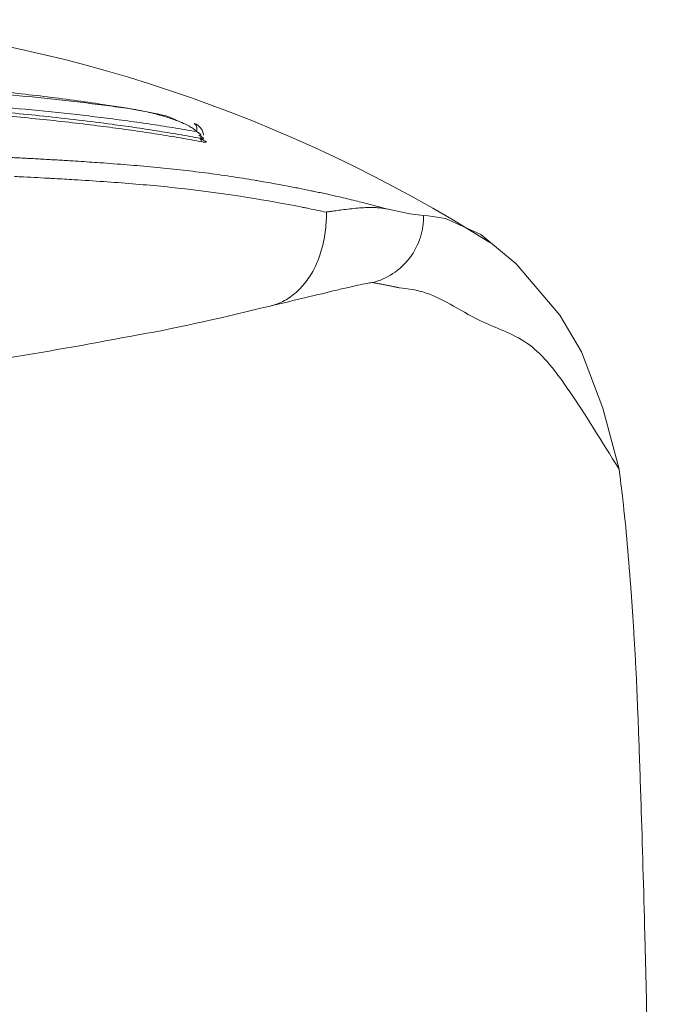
# Model space of a CAD drawing. Header units: millimetres. Extents: x 272.699 to 272.919, y 46.176 to 46.431.
# Tile 6 of 7: x 272.817 to 272.834, y 46.403 to 46.43. Entities that reach past the tile are written whole.
import ezdxf

# ---------------------------------------------------------------- set-up
doc = ezdxf.new("R2010")
doc.units = ezdxf.units.MM
doc.layers.add('SANINDUSA', color=3, linetype='Continuous')

msp = doc.modelspace()

# ---------------------------------------------------------------- linework, layer by layer
at = {"layer": 'SANINDUSA', "linetype": 'Continuous', "lineweight": 15}
msp.add_line((272.8219155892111, 46.42711414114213), (272.8219147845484, 46.427204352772), dxfattribs=at)
at = {"layer": 'SANINDUSA', "linetype": 'Continuous', "lineweight": 15, "flags": 128}
for points in [[(272.8269927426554, 46.42518681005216), (272.827634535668, 46.4250557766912), (272.8280108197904, 46.42500385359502)], [(272.8280108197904, 46.42500384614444), (272.8281312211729, 46.42499921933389), (272.8286132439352, 46.42492174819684), (272.8295788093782, 46.42448558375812), (272.8305462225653, 46.42368437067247), (272.8317344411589, 46.42227860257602), (272.832332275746, 46.4212727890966), (272.8329151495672, 46.4197346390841), (272.8333576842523, 46.4180694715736), (272.8333576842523, 46.41806941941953)]]:
    msp.add_lwpolyline(points, dxfattribs=at)
at = {"layer": 'SANINDUSA', "linetype": 'Continuous', "lineweight": 15}
for centre, radius, start, end in [((272.808349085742, 46.39037119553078), 0.04012441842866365, 57.64677138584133, 85.32505424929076), ((272.8216215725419, 46.42716941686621), 0.0003700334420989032, 5.280800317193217, 72.15652402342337)]:
    msp.add_arc(centre, radius, start, end, dxfattribs=at)
for points, knots in [([(272.7972190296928, 46.42771859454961), (272.7973351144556, 46.4277372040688), (272.7975671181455, 46.42777439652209), (272.7979227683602, 46.42782832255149), (272.7982836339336, 46.42788086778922), (272.7986503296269, 46.42793193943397), (272.7990227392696, 46.42798160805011), (272.7994009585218, 46.42802988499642), (272.800101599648, 46.42811550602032), (272.8011525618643, 46.42823141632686), (272.8025814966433, 46.42835934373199), (272.8040549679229, 46.42845979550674), (272.805560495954, 46.42853324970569), (272.8070869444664, 46.42858111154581), (272.8086216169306, 46.42860612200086), (272.8101565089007, 46.42860789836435), (272.811683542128, 46.42858668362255), (272.8131901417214, 46.42853951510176), (272.8146651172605, 46.42846479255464), (272.8160961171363, 46.42836182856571), (272.8172475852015, 46.42825510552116), (272.8181372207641, 46.42816035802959), (272.818789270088, 46.42808439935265), (272.8194252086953, 46.42800409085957), (272.8198336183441, 46.42794652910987), (272.8200379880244, 46.42791772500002)], [0, 0, 0, 0, 0.01787641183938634, 0.03572728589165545, 0.05356494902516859, 0.07140156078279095, 0.08924908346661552, 0.1071192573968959, 0.1250239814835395, 0.1872723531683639, 0.2500179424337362, 0.3123735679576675, 0.3750100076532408, 0.4377279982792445, 0.5000030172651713, 0.5622758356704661, 0.6249958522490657, 0.6876302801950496, 0.7499879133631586, 0.812731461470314, 0.8749818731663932, 0.9062895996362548, 0.9375192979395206, 0.9687344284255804, 1, 1, 1, 1]), ([(272.7972190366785, 46.42771858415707), (272.7975521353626, 46.42777987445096), (272.7978900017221, 46.42783851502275), (272.7982325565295, 46.42789457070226), (272.7987563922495, 46.42798029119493), (272.7992911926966, 46.42806003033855), (272.7998369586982, 46.42813416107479), (272.8003827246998, 46.42820829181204), (272.8009394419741, 46.42827696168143), (272.8015075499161, 46.42833939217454), (272.8017916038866, 46.42837060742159), (272.8020785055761, 46.42840025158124), (272.8023683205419, 46.42842823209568), (272.8026581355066, 46.42845621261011), (272.8029513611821, 46.42848256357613), (272.8032449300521, 46.42850697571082), (272.8038320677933, 46.4285557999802), (272.8044227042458, 46.42859709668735), (272.8050167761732, 46.42863112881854), (272.8056108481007, 46.42866516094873), (272.8062083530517, 46.42869196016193), (272.806809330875, 46.42871167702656), (272.8071098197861, 46.42872153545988), (272.8074111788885, 46.42872961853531), (272.8077134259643, 46.42873589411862), (272.80801567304, 46.42874216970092), (272.8083189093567, 46.42874659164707), (272.8086227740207, 46.42874923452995), (272.8087747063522, 46.42875055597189), (272.8089270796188, 46.42875145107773), (272.8090793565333, 46.4287518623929), (272.8092316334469, 46.42875227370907), (272.8093835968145, 46.42875221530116), (272.8095352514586, 46.42875169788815), (272.8098385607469, 46.42875066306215), (272.8101406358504, 46.42874779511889), (272.810441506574, 46.42874313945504), (272.8110432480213, 46.42873382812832), (272.8116401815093, 46.4287173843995), (272.812232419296, 46.42869376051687), (272.8128246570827, 46.42867013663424), (272.813412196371, 46.42863930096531), (272.8139950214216, 46.42860110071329), (272.8145778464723, 46.42856290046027), (272.8151559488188, 46.42851731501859), (272.8157292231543, 46.42846451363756), (272.8158725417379, 46.4284513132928), (272.8160157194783, 46.42843764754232), (272.8161580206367, 46.42842359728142), (272.8163003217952, 46.42840954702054), (272.8164418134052, 46.4283951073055), (272.81658250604, 46.42838029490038), (272.8168638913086, 46.42835067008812), (272.8171420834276, 46.42831957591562), (272.817417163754, 46.42828707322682), (272.8179673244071, 46.42822206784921), (272.8185050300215, 46.42815136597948), (272.8190304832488, 46.42807468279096), (272.8193714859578, 46.42802491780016), (272.8197073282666, 46.4279726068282), (272.820037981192, 46.42791771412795)], [0.08412902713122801, 0.08412902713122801, 0.08412902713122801, 0.08412902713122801, 0.1250000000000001, 0.1250000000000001, 0.1250000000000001, 0.1874999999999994, 0.1874999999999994, 0.1874999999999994, 0.2499999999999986, 0.2499999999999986, 0.2499999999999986, 0.28125, 0.28125, 0.28125, 0.3124999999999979, 0.3124999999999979, 0.3124999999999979, 0.3750000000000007, 0.3750000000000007, 0.3750000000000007, 0.4374999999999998, 0.4374999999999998, 0.4374999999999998, 0.4687500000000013, 0.4687500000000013, 0.4687500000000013, 0.4999999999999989, 0.4999999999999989, 0.4999999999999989, 0.5156249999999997, 0.5156249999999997, 0.5156249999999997, 0.5312500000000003, 0.5312500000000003, 0.5312500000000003, 0.5624999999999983, 0.5624999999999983, 0.5624999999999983, 0.625000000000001, 0.625000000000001, 0.625000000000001, 0.6875000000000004, 0.6875000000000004, 0.6875000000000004, 0.7499999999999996, 0.7499999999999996, 0.7499999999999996, 0.7656250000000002, 0.7656250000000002, 0.7656250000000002, 0.781250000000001, 0.781250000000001, 0.781250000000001, 0.8124999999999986, 0.8124999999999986, 0.8124999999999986, 0.8749999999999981, 0.8749999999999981, 0.8749999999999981, 0.9155605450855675, 0.9155605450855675, 0.9155605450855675, 0.9155605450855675]), ([(272.8217961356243, 46.42730122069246), (272.8216894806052, 46.42731967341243), (272.8214776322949, 46.42735632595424), (272.8211533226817, 46.42740945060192), (272.8208275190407, 46.42746073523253), (272.8205000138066, 46.42751008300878), (272.8201713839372, 46.42755752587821), (272.8198419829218, 46.42760306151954), (272.8195122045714, 46.42764669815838), (272.8191824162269, 46.42768843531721), (272.8188529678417, 46.42772829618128), (272.8181769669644, 46.42780627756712), (272.8171551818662, 46.42791159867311), (272.8156542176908, 46.42803810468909), (272.814032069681, 46.4281387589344), (272.8116723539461, 46.42823078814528), (272.8098435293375, 46.42824583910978), (272.8074118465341, 46.42822471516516), (272.8055814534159, 46.4281777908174), (272.8032241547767, 46.42804462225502), (272.8016380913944, 46.4279185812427), (272.8001992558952, 46.4277730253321), (272.799145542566, 46.42764787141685), (272.7983277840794, 46.42753959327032), (272.7977479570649, 46.42745709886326), (272.7971696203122, 46.42736904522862), (272.7965951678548, 46.42727532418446), (272.7960247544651, 46.42717623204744), (272.7956575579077, 46.42710667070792), (272.7954719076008, 46.42707150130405)], [0, 0, 0, 0, 0.01521625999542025, 0.03022397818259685, 0.04502324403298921, 0.05961415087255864, 0.07399679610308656, 0.08817128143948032, 0.1021377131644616, 0.1158962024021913, 0.1294468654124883, 0.1427898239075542, 0.1982076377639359, 0.2498421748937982, 0.3124637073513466, 0.3749437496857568, 0.4997095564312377, 0.4999516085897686, 0.6251612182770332, 0.6873976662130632, 0.7497738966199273, 0.7981543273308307, 0.85009904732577, 0.8736247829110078, 0.8977328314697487, 0.9224238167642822, 0.9476983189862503, 0.973556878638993, 1, 1, 1, 1]), ([(272.8219570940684, 46.42702011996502), (272.8218580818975, 46.42703828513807), (272.8216603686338, 46.42707455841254), (272.8213564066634, 46.42712764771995), (272.8210476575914, 46.42717956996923), (272.8207335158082, 46.42723018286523), (272.8204140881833, 46.4272794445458), (272.820089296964, 46.42732736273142), (272.819759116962, 46.427373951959), (272.8194234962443, 46.42741923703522), (272.8186879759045, 46.42751402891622), (272.817510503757, 46.42764862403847), (272.8158379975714, 46.42779921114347), (272.8140917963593, 46.42790872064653), (272.8122940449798, 46.42797612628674), (272.8104621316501, 46.4280059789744), (272.8086146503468, 46.42800426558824), (272.8067651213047, 46.42797334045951), (272.8049311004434, 46.42791082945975), (272.803139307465, 46.4278115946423), (272.8014010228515, 46.42767154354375), (272.7997332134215, 46.42749151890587), (272.7984646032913, 46.42732375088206), (272.7975574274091, 46.42718831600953), (272.7969701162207, 46.4270940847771), (272.7964004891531, 46.42699582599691), (272.7958465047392, 46.42689375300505), (272.7954930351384, 46.42682306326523), (272.7953158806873, 46.42678763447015)], [0, 0, 0, 0, 0.01405615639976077, 0.02806815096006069, 0.04204470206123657, 0.055994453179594, 0.0699260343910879, 0.08384830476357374, 0.09777008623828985, 0.1117000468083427, 0.1256466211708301, 0.1880188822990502, 0.250605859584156, 0.3128904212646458, 0.3756885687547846, 0.4380697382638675, 0.5002754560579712, 0.5629023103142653, 0.6255228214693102, 0.6880034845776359, 0.749977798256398, 0.8126572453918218, 0.8751288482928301, 0.9000646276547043, 0.9249697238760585, 0.9498938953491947, 0.9748874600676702, 1, 1, 1, 1]), ([(272.7953557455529, 46.42688236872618), (272.7954622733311, 46.42690392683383), (272.7956731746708, 46.42694660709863), (272.795995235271, 46.42700863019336), (272.7963167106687, 46.42706834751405), (272.7966376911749, 46.42712566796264), (272.7969574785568, 46.42718060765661), (272.7972756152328, 46.42723317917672), (272.7979070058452, 46.42733335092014), (272.7988598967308, 46.42747127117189), (272.8001489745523, 46.42763139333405), (272.8015664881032, 46.4277797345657), (272.8031540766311, 46.42790786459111), (272.8055349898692, 46.42804040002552), (272.8073911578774, 46.42808489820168), (272.8098471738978, 46.42810637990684), (272.8116993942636, 46.42809460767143), (272.8140812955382, 46.42800440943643), (272.8158723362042, 46.42789172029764), (272.8176927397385, 46.427724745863), (272.819100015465, 46.42755637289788), (272.8201022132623, 46.42741593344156), (272.8207101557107, 46.42732307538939), (272.8213208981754, 46.42722255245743), (272.8217150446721, 46.42715070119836), (272.8219155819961, 46.42711414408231)], [0, 0, 0, 0, 0.01521198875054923, 0.03011635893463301, 0.04471320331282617, 0.05900262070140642, 0.07298471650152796, 0.0866596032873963, 0.1000274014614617, 0.1531196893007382, 0.203142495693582, 0.2501035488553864, 0.3119108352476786, 0.3746160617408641, 0.4997468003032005, 0.5000685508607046, 0.6244620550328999, 0.6874599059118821, 0.7495203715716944, 0.8176203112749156, 0.8923752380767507, 0.917812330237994, 0.9442283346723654, 0.9716240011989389, 0.9999999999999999, 0.9999999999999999, 0.9999999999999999, 0.9999999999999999]), ([(272.820037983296, 46.42791772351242), (272.8203034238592, 46.42786887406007), (272.8207020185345, 46.42779552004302), (272.8211063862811, 46.42769811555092), (272.8212294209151, 46.42761346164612), (272.8212490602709, 46.42759994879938)], [0, 0, 0, 0, 0.6262066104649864, 0.9403333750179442, 0.9999999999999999, 0.9999999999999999, 0.9999999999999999, 0.9999999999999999]), ([(272.8200379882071, 46.4279177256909), (272.8200773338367, 46.42791085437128), (272.8201161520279, 46.42790381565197), (272.8201550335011, 46.42789652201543), (272.8201939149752, 46.42788922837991), (272.8202326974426, 46.42788170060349), (272.8202713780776, 46.42787392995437), (272.8203487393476, 46.42785838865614), (272.8204256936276, 46.42784187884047), (272.8205021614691, 46.42782431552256), (272.8206550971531, 46.42778918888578), (272.820806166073, 46.42774994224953), (272.8209548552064, 46.42770498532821), (272.8210291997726, 46.42768250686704), (272.8211029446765, 46.42765858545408), (272.8211759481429, 46.42763276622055), (272.8212489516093, 46.42760694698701), (272.8213212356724, 46.42757926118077), (272.821392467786, 46.42754875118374), (272.8214636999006, 46.42751824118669), (272.8215338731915, 46.42748513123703), (272.8216020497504, 46.42744654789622), (272.8216361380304, 46.42742725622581), (272.8216697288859, 46.42740660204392), (272.8217024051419, 46.42738329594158), (272.8217187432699, 46.42737164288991), (272.8217348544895, 46.42735931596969), (272.8217505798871, 46.42734587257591), (272.8217663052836, 46.42733242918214), (272.8217816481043, 46.42731798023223), (272.8217961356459, 46.42730122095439)], [0, 0, 0, 0, 0.06250000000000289, 0.06250000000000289, 0.06250000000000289, 0.1250000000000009, 0.1250000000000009, 0.1250000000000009, 0.2500000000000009, 0.2500000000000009, 0.2500000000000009, 0.5000000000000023, 0.5000000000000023, 0.5000000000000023, 0.6250000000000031, 0.6250000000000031, 0.6250000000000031, 0.7500000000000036, 0.7500000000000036, 0.7500000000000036, 0.8750000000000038, 0.8750000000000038, 0.8750000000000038, 0.9375000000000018, 0.9375000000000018, 0.9375000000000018, 0.9687500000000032, 0.9687500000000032, 0.9687500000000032, 1, 1, 1, 1]), ([(272.8217343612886, 46.42752067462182), (272.8217475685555, 46.42751234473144), (272.8217754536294, 46.42749475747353), (272.8218000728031, 46.42744261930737), (272.8218100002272, 46.42737614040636), (272.8218007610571, 46.42732619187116), (272.8217961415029, 46.42730121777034)], [0, 0, 0, 0, 0.2307361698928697, 0.4871632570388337, 0.743583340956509, 1, 1, 1, 1]), ([(272.8219147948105, 46.42720435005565), (272.8219140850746, 46.42720830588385), (272.8219124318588, 46.42721752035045), (272.821903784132, 46.42722965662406), (272.8218914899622, 46.42724256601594), (272.8218743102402, 46.42725620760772), (272.8218525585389, 46.42727069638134), (272.8218260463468, 46.42728607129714), (272.8218065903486, 46.42729592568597), (272.8217961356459, 46.42730122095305)], [0, 0, 0, 0, 0.0613730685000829, 0.1429587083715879, 0.2517802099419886, 0.3907922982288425, 0.5613881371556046, 0.76431141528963, 1, 1, 1, 1]), ([(272.8219155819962, 46.42711414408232), (272.8219261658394, 46.42711160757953), (272.8219472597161, 46.42710655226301), (272.8219703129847, 46.42710374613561), (272.8219856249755, 46.42710452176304), (272.8219921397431, 46.42710923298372), (272.8219886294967, 46.42712104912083), (272.8219569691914, 46.42715025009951), (272.8218973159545, 46.42718231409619), (272.8218635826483, 46.42720044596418)], [0, 0, 0, 0, 0.0989561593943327, 0.1972222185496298, 0.2954815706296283, 0.3944177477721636, 0.4947004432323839, 0.7142581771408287, 0.9999999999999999, 0.9999999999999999, 0.9999999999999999, 0.9999999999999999]), ([(272.8218843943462, 46.42710488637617), (272.821899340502, 46.42709934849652), (272.8219290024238, 46.42708835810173), (272.8219677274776, 46.42707266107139), (272.8220065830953, 46.42705555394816), (272.8220407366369, 46.42703816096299), (272.8220614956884, 46.42702301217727), (272.8220642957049, 46.42701288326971), (272.8220466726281, 46.42700902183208), (272.8220121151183, 46.42701073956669), (272.8219754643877, 46.42701698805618), (272.8219570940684, 46.42702011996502)], [0, 0, 0, 0, 0.08405410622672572, 0.1668125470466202, 0.2500411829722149, 0.3759328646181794, 0.5003879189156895, 0.6257338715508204, 0.7502363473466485, 0.8748118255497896, 0.9999999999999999, 0.9999999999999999, 0.9999999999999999, 0.9999999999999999]), ([(272.8219155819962, 46.42711414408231), (272.8219137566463, 46.42709303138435), (272.8219168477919, 46.42707206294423), (272.821924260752, 46.42705527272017), (272.8219316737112, 46.42703848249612), (272.8219433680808, 46.42702596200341), (272.8219570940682, 46.4270201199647)], [0, 0, 0, 0, 0.5, 0.5, 0.5, 1, 1, 1, 1]), ([(272.814866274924, 46.42667698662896), (272.8150102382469, 46.42667097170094), (272.8152973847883, 46.42665897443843), (272.8157237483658, 46.4266400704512), (272.8161453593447, 46.42662060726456), (272.8165619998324, 46.42660051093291), (272.8169737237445, 46.42657976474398), (272.8173805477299, 46.42655830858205), (272.81778239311, 46.42653601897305), (272.8181796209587, 46.42651289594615), (272.8184408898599, 46.42649650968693), (272.8185713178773, 46.42648832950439)], [0, 0, 0, 0, 0.1132308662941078, 0.2258481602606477, 0.3378858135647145, 0.4493787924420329, 0.560363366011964, 0.6708772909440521, 0.7809600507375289, 0.8906530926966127, 1, 1, 1, 1]), ([(272.8185713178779, 46.426488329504), (272.8186692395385, 46.42648200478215), (272.8188648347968, 46.42646937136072), (272.8190582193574, 46.4264559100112), (272.8191547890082, 46.42644918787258)], [0, 0, 0, 0, 0.5006341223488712, 1, 1, 1, 1]), ([(272.8191547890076, 46.42644918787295), (272.8192801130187, 46.4264401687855), (272.8195306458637, 46.42642213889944), (272.8199013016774, 46.42639294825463), (272.8202679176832, 46.42636195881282), (272.820630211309, 46.42632885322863), (272.8209881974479, 46.42629341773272), (272.8213423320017, 46.42625570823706), (272.8215745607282, 46.42622837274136), (272.8216907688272, 46.42621469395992)], [0, 0, 0, 0, 0.1429009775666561, 0.2856706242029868, 0.4283763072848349, 0.5710882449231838, 0.7138791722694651, 0.8568240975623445, 1, 1, 1, 1]), ([(272.8216907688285, 46.42621469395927), (272.8218077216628, 46.42620028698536), (272.8220418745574, 46.42617144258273), (272.8223872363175, 46.42612451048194), (272.8227286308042, 46.42607501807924), (272.8230661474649, 46.42602310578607), (272.8232870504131, 46.42598671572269), (272.8233976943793, 46.42596848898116)], [0, 0, 0, 0, 0.1989736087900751, 0.3983678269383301, 0.5982753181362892, 0.7987876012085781, 1, 1, 1, 1]), ([(272.8168153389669, 46.4260733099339), (272.8168415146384, 46.42607204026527), (272.8168938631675, 46.42606950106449), (272.8169461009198, 46.42606693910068), (272.816972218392, 46.42606565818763)], [0, 0, 0, 0, 0.5000268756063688, 1, 1, 1, 1]), ([(272.8178443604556, 46.42602022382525), (272.8178683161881, 46.4260189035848), (272.8178922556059, 46.42601757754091), (272.8179161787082, 46.42601624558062), (272.8180951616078, 46.42600628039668), (272.8182732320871, 46.42599598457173), (272.8184503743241, 46.42598527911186)], [0.7169385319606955, 0.7169385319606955, 0.7169385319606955, 0.7169385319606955, 0.7187500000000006, 0.7187500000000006, 0.7187500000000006, 0.7323026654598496, 0.7323026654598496, 0.7323026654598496, 0.7323026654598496]), ([(272.8184503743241, 46.42598527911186), (272.8189900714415, 46.42595267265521), (272.8195211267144, 46.42591632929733), (272.8205654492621, 46.42583104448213), (272.8210771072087, 46.42578210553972), (272.8215705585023, 46.42572547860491)], [0, 0, 0, 0, 0.5, 0.5, 1, 1, 1, 1]), ([(272.8246009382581, 46.42574975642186), (272.8245430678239, 46.42576110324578), (272.824484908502, 46.42577238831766), (272.8244264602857, 46.42578360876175), (272.8241076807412, 46.42584480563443), (272.823780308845, 46.42590411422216), (272.823444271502, 46.42596067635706), (272.8234287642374, 46.425963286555), (272.8234132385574, 46.42596589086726), (272.8233976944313, 46.42596848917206)], [0.8735578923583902, 0.8735578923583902, 0.8735578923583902, 0.8735578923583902, 0.8792875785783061, 0.8792875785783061, 0.8792875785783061, 0.910537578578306, 0.910537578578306, 0.910537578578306, 0.9119796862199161, 0.9119796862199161, 0.9119796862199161, 0.9119796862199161]), ([(272.8261983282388, 46.42539697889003), (272.8260511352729, 46.42543292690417), (272.8257682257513, 46.42550202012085), (272.8254793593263, 46.42556606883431), (272.8253407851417, 46.42559679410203)], [0, 0, 0, 0, 0.5202828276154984, 1, 1, 1, 1]), ([(272.8253518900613, 46.42509522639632), (272.8253520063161, 46.42508390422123), (272.8253520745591, 46.42507257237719), (272.825352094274, 46.42506123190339), (272.825352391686, 46.42489015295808), (272.8253415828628, 46.42471706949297), (272.8253185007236, 46.42454618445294), (272.8252954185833, 46.42437529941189), (272.8252600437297, 46.42420665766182), (272.8252123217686, 46.4240448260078), (272.8251645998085, 46.42388299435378), (272.8251045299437, 46.42372802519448), (272.8250333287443, 46.4235841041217), (272.8249621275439, 46.42344018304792), (272.8248798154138, 46.42330735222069), (272.8247887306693, 46.4231886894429), (272.8246976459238, 46.42307002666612), (272.8245978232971, 46.42296554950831), (272.8244922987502, 46.42287677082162), (272.8243867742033, 46.42278799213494), (272.8242755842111, 46.42271490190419), (272.8241619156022, 46.42265739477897), (272.8240482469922, 46.42259988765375), (272.823932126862, 46.42255793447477), (272.8238164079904, 46.42253011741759)], [0.1167140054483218, 0.1167140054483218, 0.1167140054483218, 0.1167140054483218, 0.1249999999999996, 0.1249999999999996, 0.1249999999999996, 0.2500000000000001, 0.2500000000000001, 0.2500000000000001, 0.3749999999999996, 0.3749999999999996, 0.3749999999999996, 0.5000000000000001, 0.5000000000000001, 0.5000000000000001, 0.6249999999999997, 0.6249999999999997, 0.6249999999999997, 0.7500000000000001, 0.7500000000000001, 0.7500000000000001, 0.8750000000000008, 0.8750000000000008, 0.8750000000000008, 1, 1, 1, 1]), ([(272.8247978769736, 46.42521155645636), (272.8248917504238, 46.42519256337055), (272.8249848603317, 46.4251733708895), (272.8251695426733, 46.42513459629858), (272.8252622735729, 46.42511535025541), (272.8253518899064, 46.42509522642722)], [0, 0, 0, 0, 0.5, 0.5, 1, 1, 1, 1]), ([(272.8269927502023, 46.42518679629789), (272.8269586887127, 46.42519328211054), (272.8268885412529, 46.425206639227), (272.8267741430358, 46.42521889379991), (272.8266371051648, 46.42522640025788), (272.826467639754, 46.42522541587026), (272.8262018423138, 46.4252104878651), (272.825921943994, 46.42517878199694), (272.8256588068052, 46.42514472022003), (272.8255278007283, 46.42512697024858), (272.825449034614, 46.42511644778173), (272.8254107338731, 46.42511073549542), (272.8253860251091, 46.42510687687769), (272.8253686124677, 46.42510219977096), (272.8253573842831, 46.42510058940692), (272.8253530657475, 46.42509637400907), (272.8253518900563, 46.42509522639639)], [0, 0, 0, 0, 0.07869097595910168, 0.1620590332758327, 0.2500814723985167, 0.3663288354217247, 0.5001588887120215, 0.750168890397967, 0.8502027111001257, 0.9252061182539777, 0.9552818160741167, 0.9712763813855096, 0.9837181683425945, 0.9926145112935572, 0.9979893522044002, 0.9999999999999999, 0.9999999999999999, 0.9999999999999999, 0.9999999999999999]), ([(272.8280108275, 46.4250038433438), (272.8280128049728, 46.42481178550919), (272.8279849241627, 46.42460873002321), (272.8278581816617, 46.42421167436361), (272.8277590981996, 46.4240182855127), (272.8275007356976, 46.42367696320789), (272.8273418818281, 46.42352959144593), (272.826995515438, 46.42330162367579), (272.8268086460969, 46.42322097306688), (272.8266244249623, 46.4231722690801)], [0, 0, 0, 0, 0.25, 0.25, 0.5, 0.5, 0.75, 0.75, 1, 1, 1, 1]), ([(272.8238164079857, 46.42253011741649), (272.8244916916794, 46.42268884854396), (272.8251261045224, 46.42284334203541), (272.8256356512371, 46.42296437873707), (272.8257630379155, 46.42299463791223), (272.8258818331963, 46.42302256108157), (272.8259891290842, 46.42304724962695), (272.8260964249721, 46.42307193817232), (272.8261927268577, 46.42309351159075), (272.8262768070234, 46.42311148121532), (272.8264449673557, 46.42314742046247), (272.8265642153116, 46.42316890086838), (272.8266244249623, 46.4231722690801)], [0, 0, 0, 0, 0.4999999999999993, 0.4999999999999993, 0.4999999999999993, 0.6250000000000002, 0.6250000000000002, 0.6250000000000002, 0.7499999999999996, 0.7499999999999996, 0.7499999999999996, 1, 1, 1, 1]), ([(272.8273449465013, 46.42303071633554), (272.8275901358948, 46.42299943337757), (272.8283225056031, 46.42290599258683), (272.829391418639, 46.42211600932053), (272.8309575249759, 46.42160914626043), (272.8319573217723, 46.42032766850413), (272.8328871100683, 46.41882827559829), (272.8333576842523, 46.41806941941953)], [0, 0, 0, 0, 0.1437992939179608, 0.4295220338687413, 0.6202718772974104, 0.8078161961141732, 1, 1, 1, 1]), ([(272.8238164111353, 46.42253011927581), (272.8226259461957, 46.42224367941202), (272.821376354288, 46.42194301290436), (272.8200316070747, 46.42170913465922), (272.8199679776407, 46.42169806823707)], [0, 0, 0, 0, 0.9526829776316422, 1, 1, 1, 1]), ([(272.8199679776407, 46.42169806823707), (272.8187967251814, 46.42147993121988), (272.8164093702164, 46.42103530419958), (272.8126090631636, 46.42058069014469), (272.8087016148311, 46.42036910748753), (272.804789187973, 46.42051152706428), (272.8010352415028, 46.42089214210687), (272.7986894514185, 46.42128591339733), (272.7975659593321, 46.42147450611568)], [0, 0, 0, 0, 0.1627802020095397, 0.3317936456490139, 0.5036411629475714, 0.6750825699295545, 0.8443841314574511, 1, 1, 1, 1]), ([(272.8333576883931, 46.41806942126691), (272.8333938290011, 46.41780300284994), (272.8335201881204, 46.41677993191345), (272.8336383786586, 46.41544373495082), (272.8337279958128, 46.41414419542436), (272.8337629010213, 46.41359684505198), (272.8337906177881, 46.41312842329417), (272.8338120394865, 46.41274504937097), (272.833826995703, 46.41245527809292), (272.8338411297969, 46.41214012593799), (272.8338542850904, 46.4118260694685), (272.8338672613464, 46.41150398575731), (272.833881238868, 46.41114679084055), (272.8339018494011, 46.41060200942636), (272.8339285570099, 46.40985564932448), (272.8339863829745, 46.40812297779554), (272.8340475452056, 46.40600186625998), (272.8341468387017, 46.40214853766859), (272.8342162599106, 46.39915596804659), (272.8342950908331, 46.39579715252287), (272.8343494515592, 46.39349995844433), (272.8344335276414, 46.39008555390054), (272.8344760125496, 46.38757577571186), (272.8344870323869, 46.38631297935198)], [0, 0, 0, 0, 0.02653171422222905, 0.09764282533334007, 0.1109761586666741, 0.1243094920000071, 0.13764282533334, 0.144309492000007, 0.1509761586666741, 0.1565317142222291, 0.162087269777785, 0.16764282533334, 0.1731983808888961, 0.1803245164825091, 0.194998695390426, 0.2096728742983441, 0.2620872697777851, 0.2879351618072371, 0.3661974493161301, 0.3731983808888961, 0.4054126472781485, 0.4444597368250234, 0.4843094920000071, 0.4843094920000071, 0.4843094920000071, 0.4843094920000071])]:
    msp.add_open_spline(points, degree=3, knots=knots, dxfattribs=at)
for points, degree in [([(272.8169722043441, 46.42606565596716), (272.8172266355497, 46.42605312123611), (272.8174792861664, 46.42604010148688), (272.8177301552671, 46.42602646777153)], 3), ([(272.8177301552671, 46.42602646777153), (272.8177682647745, 46.42602440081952), (272.8178063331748, 46.42602231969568), (272.8178443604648, 46.42602022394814)], 3), ([(272.8215705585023, 46.42572547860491), (272.8226911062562, 46.42559689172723), (272.8237302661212, 46.42542449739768), (272.8246919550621, 46.42523283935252)], 3), ([(272.8249244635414, 46.42568505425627), (272.8248176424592, 46.42570682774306), (272.8247098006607, 46.42572840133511), (272.8246009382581, 46.42574975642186)], 3), ([(272.8250189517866, 46.42566548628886), (272.824987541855, 46.42567202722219), (272.824956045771, 46.42567854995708), (272.8249244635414, 46.42568505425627)], 3), ([(272.8251831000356, 46.42563085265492), (272.8251285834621, 46.42564248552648), (272.825073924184, 46.42565400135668), (272.8250189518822, 46.4256654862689)], 3), ([(272.8253407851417, 46.42559679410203), (272.8252882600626, 46.42560829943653), (272.8252356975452, 46.42561965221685), (272.8251831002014, 46.42563085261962)], 3), ([(272.8266153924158, 46.42528986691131), (272.8264771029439, 46.4253265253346), (272.8263379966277, 46.42536227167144), (272.8261983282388, 46.42539697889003)], 3), ([(272.8269927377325, 46.42518680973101), (272.8268677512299, 46.42522185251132), (272.8267419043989, 46.42525623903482), (272.826615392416, 46.42528986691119)], 3), ([(272.8246919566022, 46.42523283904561), (272.8247273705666, 46.42522577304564), (272.8247626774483, 46.4252186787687), (272.8247978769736, 46.42521155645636)], 3), ([(272.826624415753, 46.4231722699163), (272.8273449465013, 46.42303071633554)], 1)]:
    msp.add_open_spline(points, degree=degree, dxfattribs=at)

doc.saveas('drawing.dxf')
